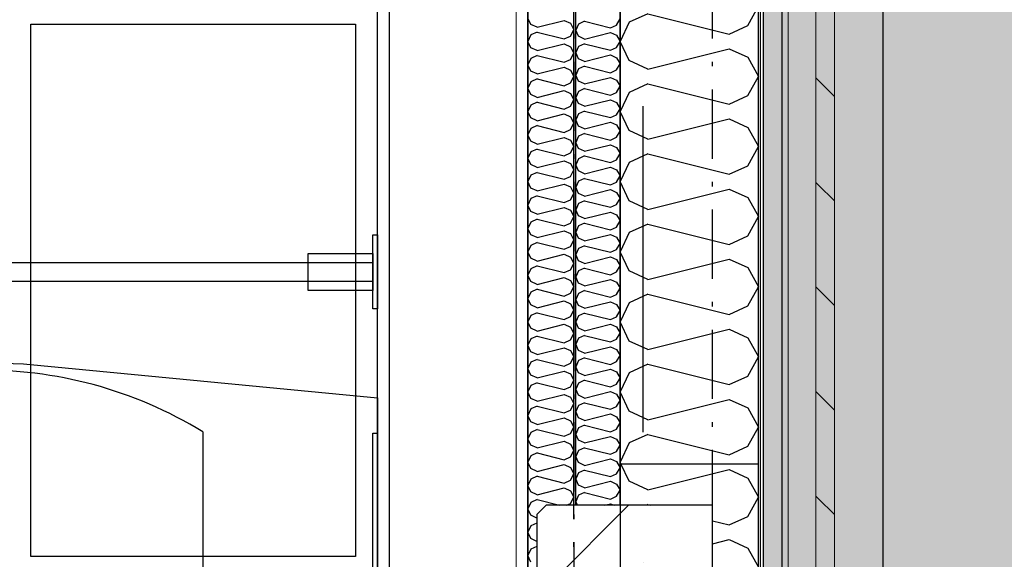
# Model space of a CAD drawing. Header units: millimetres. Extents: x -173281 to 144469, y -85977 to 83288.
# Tile 195 of 256: x -62128 to -61062, y -28180 to -27596. Entities that reach past the tile are written whole.
import ezdxf
from ezdxf.enums import TextEntityAlignment as Align

# ---------------------------------------------------------------- set-up
doc = ezdxf.new("R2010")
doc.units = ezdxf.units.MM
doc.header["$LTSCALE"] = 0.5
doc.header["$MEASUREMENT"] = 0
for name, pattern in [('Akselinje', [1500, 1000, -200, 100, -200]), ('Over snittplan', [260, 150, -50, 10, -50]), ('PLINE', [0]), ('Prikk & stiplet', [1340.555525, 705.555534, -352.777767, 0, -282.222223])]:
    doc.linetypes.add(name, pattern=pattern)
for name, color, linetype in [('222- Søyler', 7, 'Continuous'), ('222- Søyler  (Skravur)', 7, 'Continuous'), ('223- Bjelker', 7, 'Continuous'), ('232- Ikke-bærende yttervegger', 7, 'Continuous'), ('232- Ikke-bærende yttervegger (Skravur)', 7, 'Continuous'), ('232- Ikke-bærende yttervegger (Skravur)(Nye konstruksjoner)', 7, 'Continuous'), ('232- Ikke-bærende yttervegger(Nye konstruksjoner)', 7, 'Continuous'), ('235- Utvendig kledning og overflate (Skravur)(Nye konstruksjoner)', 7, 'Continuous'), ('24-- Innervegger (Skravur)(Nye konstruksjoner)', 7, 'Continuous'), ('24-- Innervegger(Nye konstruksjoner)', 7, 'Continuous'), ('252- Gulv på grunn_ bunnplate', 7, 'Continuous'), ('256- Faste himlinger og overflatebehandling(Nye konstruksjoner)', 7, 'Continuous'), ('257- Systemhimlinger(Nye konstruksjoner)', 7, 'Continuous'), ('315- Utstyr for sanitærinstallasjoner(Nye konstruksjoner)', 7, 'Continuous'), ('82-- Modullinjer', 7, 'Continuous'), ('862- M___Nettoareal(Nye konstruksjoner)', 7, 'Continuous'), ('862- M___Nettoareal(Polylinje)(Nye konstruksjoner)', 7, 'Continuous'), ('862- M___Nettoareal(Tekst)(Nye konstruksjoner)', 7, 'Continuous')]:
    doc.layers.add(name, color=color, linetype=linetype)
doc.layers.add('235- Utvendig kledning og overflate(Nye konstruksjoner)', color=7, linetype='Continuous', lineweight=0)
doc.layers.add('236- Innvendig kledning og overflate(Nye konstruksjoner)', color=7, linetype='Continuous', lineweight=0)
doc.styles.add('GENERATED_STYLE_1', font='arial.ttf')
doc.styles.add('GENERATED_STYLE_2', font='arial.ttf')

# ---------------------------------------------------------------- blocks, each defined once
blk = doc.blocks.new('UUWC_A-132_42', base_point=(-63280.8, -28588.7))
at = {"layer": '862- M___Nettoareal(Polylinje)(Nye konstruksjoner)', "linetype": 'PLINE', "flags": 128}
blk.add_lwpolyline([(-61740.7, -29349.4), (-61740.7, -27029.4), (-64022.4, -27029.4), (-64915.7, -28076.5), (-64915.7, -29349.4)], close=True, dxfattribs=at)
at = {"layer": '862- M___Nettoareal(Tekst)(Nye konstruksjoner)', "style": 'GENERATED_STYLE_1'}
for tag, height, p in [('DUMMY_862', 150, (-63477.2, -28341.4)), ('ROOM_NAME', 150, (-63477.2, -29015.5)), ('DUMMY_861', 100, (-63634.4, -28615.3)), ('ceilingHeightCode', 100, (-63084.4, -29004.1)), ('ROOM_NUMBER', 100, (-63634.4, -29004.1)), ('DUMMY_863', 100, (-63241.5, -28981.2))]:
    blk.add_attdef(tag, text='', height=height, rotation=90, dxfattribs=at).set_placement(p, align=Align.TOP_LEFT)
blk = doc.blocks.new('*X411')
at = {"layer": '232- Ikke-bærende yttervegger (Skravur)', "linetype": 'PLINE'}
for p, q in [((-61468.4, -28095.9), (-61477.4, -28076.9)), ((-61448, -28105.2), (-61360, -28083.2)), ((-61360, -28083.2), (-61339.7, -28092.4)), ((-61448, -28105.2), (-61468.4, -28095.9)), ((-61339.7, -28092.4), (-61328.2, -28113.2)), ((-61339.7, -28133.9), (-61328.2, -28113.2)), ((-61448, -28121.1), (-61449.8, -28121.9)), ((-61448, -28121.1), (-61444.8, -28121.9)), ((-61378.2, -28138.6), (-61360, -28143.1)), ((-61360, -28143.1), (-61339.7, -28133.9)), ((-61378.2, -28163.6), (-61360, -28159.1)), ((-61360, -28159.1), (-61339.7, -28168.3)), ((-61339.7, -28168.3), (-61328.2, -28189)), ((-61339.7, -28209.8), (-61328.2, -28189)), ((-61378.2, -28214.5), (-61360, -28219)), ((-61360, -28219), (-61339.7, -28209.8)), ((-61378.2, -28239.5), (-61360, -28235)), ((-61360, -28235), (-61339.7, -28244.2)), ((-61339.7, -28244.2), (-61328.2, -28264.9)), ((-61339.7, -28285.6), (-61328.2, -28264.9)), ((-61378.2, -28290.4), (-61360, -28294.9)), ((-61360, -28294.9), (-61339.7, -28285.6)), ((-61468.4, -28323.6), (-61473.9, -28311.9)), ((-61448, -28332.8), (-61360, -28310.8)), ((-61360, -28310.8), (-61339.7, -28320.1)), ((-61339.7, -28320.1), (-61328.2, -28340.8)), ((-61448, -28332.8), (-61468.4, -28323.6)), ((-61337.2, -28356.9), (-61328.2, -28340.8)), ((-61448, -28348.8), (-61466, -28356.9)), ((-61448, -28348.8), (-61415.4, -28356.9))]:
    blk.add_line(p, q, dxfattribs=at)
blk = doc.blocks.new('*X828')
at = {"layer": '232- Ikke-bærende yttervegger (Skravur)(Nye konstruksjoner)', "linetype": 'PLINE'}
for p, q in [((-61481.9, -27602.3), (-61478.2, -27595.7)), ((-61523, -27601.2), (-61526.2, -27607.8)), ((-61523, -27614.4), (-61526.2, -27607.8)), ((-61516.5, -27598.2), (-61523, -27601.2)), ((-61516.5, -27598.2), (-61488.4, -27605.3)), ((-61488.4, -27605.3), (-61481.9, -27602.3)), ((-61516.5, -27617.4), (-61523, -27614.4)), ((-61516.5, -27617.4), (-61488.4, -27610.4)), ((-61488.4, -27610.4), (-61481.9, -27613.3)), ((-61481.9, -27613.3), (-61478.2, -27619.9)), ((-61523, -27625.5), (-61526.2, -27632.1)), ((-61516.5, -27622.5), (-61523, -27625.5)), ((-61516.5, -27622.5), (-61488.4, -27629.5)), ((-61488.4, -27629.5), (-61481.9, -27626.6)), ((-61481.9, -27626.6), (-61478.2, -27619.9)), ((-61523, -27638.7), (-61526.2, -27632.1)), ((-61516.5, -27641.7), (-61523, -27638.7)), ((-61516.5, -27641.7), (-61488.4, -27634.6)), ((-61488.4, -27634.6), (-61481.9, -27637.6)), ((-61481.9, -27637.6), (-61478.2, -27644.2)), ((-61523, -27649.7), (-61526.2, -27656.4)), ((-61516.5, -27646.8), (-61523, -27649.7)), ((-61516.5, -27646.8), (-61488.4, -27653.8)), ((-61488.4, -27653.8), (-61481.9, -27650.9)), ((-61481.9, -27650.9), (-61478.2, -27644.2)), ((-61523, -27663), (-61526.2, -27656.4)), ((-61516.5, -27666), (-61488.4, -27658.9)), ((-61488.4, -27658.9), (-61481.9, -27661.9)), ((-61481.9, -27661.9), (-61478.2, -27668.5)), ((-61516.5, -27666), (-61523, -27663)), ((-61516.5, -27671.1), (-61523, -27674)), ((-61516.5, -27671.1), (-61488.4, -27678.1)), ((-61481.9, -27675.1), (-61478.2, -27668.5)), ((-61523, -27674), (-61526.2, -27680.7)), ((-61523, -27687.3), (-61526.2, -27680.7)), ((-61516.5, -27690.2), (-61488.4, -27683.2)), ((-61488.4, -27678.1), (-61481.9, -27675.1)), ((-61488.4, -27683.2), (-61481.9, -27686.2)), ((-61516.5, -27690.2), (-61523, -27687.3)), ((-61481.9, -27686.2), (-61478.2, -27692.8)), ((-61481.9, -27699.4), (-61478.2, -27692.8)), ((-61523, -27698.3), (-61526.2, -27704.9)), ((-61516.5, -27695.3), (-61523, -27698.3)), ((-61516.5, -27695.3), (-61488.4, -27702.4)), ((-61488.4, -27702.4), (-61481.9, -27699.4)), ((-61523, -27711.6), (-61526.2, -27704.9)), ((-61516.5, -27714.5), (-61523, -27711.6)), ((-61516.5, -27714.5), (-61488.4, -27707.5)), ((-61488.4, -27707.5), (-61481.9, -27710.4)), ((-61481.9, -27710.4), (-61478.2, -27717.1)), ((-61523, -27722.6), (-61526.2, -27729.2)), ((-61516.5, -27719.6), (-61523, -27722.6)), ((-61516.5, -27719.6), (-61488.4, -27726.7)), ((-61488.4, -27726.7), (-61481.9, -27723.7)), ((-61481.9, -27723.7), (-61478.2, -27717.1)), ((-61523, -27735.8), (-61526.2, -27729.2)), ((-61516.5, -27738.8), (-61523, -27735.8)), ((-61516.5, -27738.8), (-61488.4, -27731.8)), ((-61488.4, -27731.8), (-61481.9, -27734.7)), ((-61481.9, -27734.7), (-61478.2, -27741.4)), ((-61523, -27746.9), (-61526.2, -27753.5)), ((-61516.5, -27743.9), (-61523, -27746.9)), ((-61516.5, -27743.9), (-61488.4, -27750.9)), ((-61481.9, -27748), (-61478.2, -27741.4)), ((-61523, -27760.1), (-61526.2, -27753.5)), ((-61516.5, -27763.1), (-61488.4, -27756)), ((-61488.4, -27750.9), (-61481.9, -27748)), ((-61488.4, -27756), (-61481.9, -27759)), ((-61516.5, -27763.1), (-61523, -27760.1)), ((-61516.5, -27768.2), (-61523, -27771.1)), ((-61516.5, -27768.2), (-61488.4, -27775.2)), ((-61481.9, -27759), (-61478.2, -27765.6)), ((-61481.9, -27772.3), (-61478.2, -27765.6)), ((-61523, -27771.1), (-61526.2, -27777.8)), ((-61523, -27784.4), (-61526.2, -27777.8)), ((-61488.4, -27775.2), (-61481.9, -27772.3)), ((-61516.5, -27787.4), (-61523, -27784.4)), ((-61516.5, -27787.4), (-61488.4, -27780.3)), ((-61488.4, -27780.3), (-61481.9, -27783.3)), ((-61481.9, -27783.3), (-61478.2, -27789.9)), ((-61481.9, -27796.5), (-61478.2, -27789.9)), ((-61523, -27795.4), (-61526.2, -27802.1)), ((-61516.5, -27792.5), (-61523, -27795.4)), ((-61516.5, -27792.5), (-61488.4, -27799.5)), ((-61488.4, -27799.5), (-61481.9, -27796.5)), ((-61523, -27808.7), (-61526.2, -27802.1)), ((-61516.5, -27811.6), (-61523, -27808.7)), ((-61516.5, -27811.6), (-61488.4, -27804.6)), ((-61488.4, -27804.6), (-61481.9, -27807.6)), ((-61481.9, -27807.6), (-61478.2, -27814.2)), ((-61523, -27819.7), (-61526.2, -27826.3)), ((-61516.5, -27816.7), (-61523, -27819.7)), ((-61516.5, -27816.7), (-61488.4, -27823.8)), ((-61488.4, -27823.8), (-61481.9, -27820.8)), ((-61481.9, -27820.8), (-61478.2, -27814.2)), ((-61523, -27833), (-61526.2, -27826.3)), ((-61516.5, -27835.9), (-61488.4, -27828.9)), ((-61488.4, -27828.9), (-61481.9, -27831.8)), ((-61481.9, -27831.8), (-61478.2, -27838.5)), ((-61516.5, -27835.9), (-61523, -27833)), ((-61516.5, -27841), (-61523, -27844)), ((-61516.5, -27841), (-61488.4, -27848.1)), ((-61481.9, -27845.1), (-61478.2, -27838.5)), ((-61523, -27844), (-61526.2, -27850.6)), ((-61523, -27857.3), (-61526.2, -27850.6)), ((-61516.5, -27860.2), (-61488.4, -27853.2)), ((-61488.4, -27848.1), (-61481.9, -27845.1)), ((-61488.4, -27853.2), (-61481.9, -27856.1)), ((-61516.5, -27860.2), (-61523, -27857.3)), ((-61481.9, -27856.1), (-61478.2, -27862.8)), ((-61481.9, -27869.4), (-61478.2, -27862.8)), ((-61523, -27868.3), (-61526.2, -27874.9)), ((-61523, -27881.5), (-61526.2, -27874.9)), ((-61516.5, -27865.3), (-61523, -27868.3)), ((-61516.5, -27865.3), (-61488.4, -27872.4)), ((-61488.4, -27872.4), (-61481.9, -27869.4)), ((-61516.5, -27884.5), (-61523, -27881.5)), ((-61516.5, -27884.5), (-61488.4, -27877.5)), ((-61488.4, -27877.5), (-61481.9, -27880.4)), ((-61481.9, -27880.4), (-61478.2, -27887)), ((-61523, -27892.6), (-61526.2, -27899.2)), ((-61516.5, -27889.6), (-61523, -27892.6)), ((-61516.5, -27889.6), (-61488.4, -27896.6)), ((-61488.4, -27896.6), (-61481.9, -27893.7)), ((-61481.9, -27893.7), (-61478.2, -27887)), ((-61523, -27905.8), (-61526.2, -27899.2)), ((-61516.5, -27908.8), (-61523, -27905.8)), ((-61516.5, -27908.8), (-61488.4, -27901.7)), ((-61488.4, -27901.7), (-61481.9, -27904.7)), ((-61481.9, -27904.7), (-61478.2, -27911.3)), ((-61523, -27916.8), (-61526.2, -27923.5)), ((-61516.5, -27913.9), (-61523, -27916.8)), ((-61516.5, -27913.9), (-61488.4, -27920.9)), ((-61488.4, -27920.9), (-61481.9, -27918)), ((-61481.9, -27918), (-61478.2, -27911.3)), ((-61523, -27930.1), (-61526.2, -27923.5)), ((-61516.5, -27933.1), (-61488.4, -27926)), ((-61488.4, -27926), (-61481.9, -27929)), ((-61516.5, -27933.1), (-61523, -27930.1)), ((-61516.5, -27938.2), (-61523, -27941.1)), ((-61516.5, -27938.2), (-61488.4, -27945.2)), ((-61481.9, -27929), (-61478.2, -27935.6)), ((-61481.9, -27942.2), (-61478.2, -27935.6)), ((-61523, -27941.1), (-61526.2, -27947.7)), ((-61523, -27954.4), (-61526.2, -27947.7)), ((-61488.4, -27945.2), (-61481.9, -27942.2)), ((-61516.5, -27957.3), (-61523, -27954.4)), ((-61516.5, -27957.3), (-61488.4, -27950.3)), ((-61488.4, -27950.3), (-61481.9, -27953.3)), ((-61481.9, -27953.3), (-61478.2, -27959.9)), ((-61481.9, -27966.5), (-61478.2, -27959.9)), ((-61523, -27965.4), (-61526.2, -27972)), ((-61516.5, -27962.4), (-61523, -27965.4)), ((-61516.5, -27962.4), (-61488.4, -27969.5)), ((-61488.4, -27969.5), (-61481.9, -27966.5)), ((-61523, -27978.7), (-61526.2, -27972)), ((-61516.5, -27981.6), (-61523, -27978.7)), ((-61516.5, -27981.6), (-61488.4, -27974.6)), ((-61488.4, -27974.6), (-61481.9, -27977.5)), ((-61481.9, -27977.5), (-61478.2, -27984.2)), ((-61523, -27989.7), (-61526.2, -27996.3)), ((-61516.5, -27986.7), (-61523, -27989.7)), ((-61516.5, -27986.7), (-61488.4, -27993.8)), ((-61488.4, -27993.8), (-61481.9, -27990.8)), ((-61481.9, -27990.8), (-61478.2, -27984.2)), ((-61523, -28002.9), (-61526.2, -27996.3)), ((-61516.5, -28005.9), (-61523, -28002.9)), ((-61516.5, -28005.9), (-61488.4, -27998.9)), ((-61488.4, -27998.9), (-61481.9, -28001.8)), ((-61481.9, -28001.8), (-61478.2, -28008.4)), ((-61516.5, -28011), (-61523, -28014)), ((-61516.5, -28011), (-61488.4, -28018)), ((-61481.9, -28015.1), (-61478.2, -28008.4)), ((-61523, -28014), (-61526.2, -28020.6)), ((-61523, -28027.2), (-61526.2, -28020.6)), ((-61516.5, -28030.2), (-61488.4, -28023.1)), ((-61488.4, -28018), (-61481.9, -28015.1)), ((-61488.4, -28023.1), (-61481.9, -28026.1)), ((-61516.5, -28030.2), (-61523, -28027.2)), ((-61481.9, -28026.1), (-61478.2, -28032.7)), ((-61481.9, -28039.4), (-61478.2, -28032.7)), ((-61523, -28038.2), (-61526.2, -28044.9)), ((-61523, -28051.5), (-61526.2, -28044.9)), ((-61516.5, -28035.3), (-61523, -28038.2)), ((-61516.5, -28035.3), (-61488.4, -28042.3)), ((-61488.4, -28042.3), (-61481.9, -28039.4)), ((-61516.5, -28054.5), (-61523, -28051.5)), ((-61516.5, -28054.5), (-61488.4, -28047.4)), ((-61488.4, -28047.4), (-61481.9, -28050.4)), ((-61481.9, -28050.4), (-61478.2, -28057)), ((-61523, -28062.5), (-61526.2, -28069.2)), ((-61516.5, -28059.6), (-61523, -28062.5)), ((-61516.5, -28059.6), (-61488.4, -28066.6)), ((-61488.4, -28066.6), (-61481.9, -28063.6)), ((-61481.9, -28063.6), (-61478.2, -28057)), ((-61523, -28075.8), (-61526.2, -28069.2)), ((-61516.5, -28078.7), (-61523, -28075.8)), ((-61516.5, -28078.7), (-61488.4, -28071.7)), ((-61488.4, -28071.7), (-61481.9, -28074.7)), ((-61481.9, -28074.7), (-61478.2, -28081.3)), ((-61523, -28086.8), (-61526.2, -28093.4)), ((-61516.5, -28083.8), (-61523, -28086.8)), ((-61516.5, -28083.8), (-61488.4, -28090.9)), ((-61488.4, -28090.9), (-61481.9, -28087.9)), ((-61481.9, -28087.9), (-61478.2, -28081.3)), ((-61523, -28100.1), (-61526.2, -28093.4)), ((-61516.5, -28103), (-61488.4, -28096)), ((-61488.4, -28096), (-61481.9, -28098.9)), ((-61481.9, -28098.9), (-61478.2, -28105.6)), ((-61516.5, -28103), (-61523, -28100.1)), ((-61516.5, -28108.1), (-61523, -28111.1)), ((-61516.5, -28108.1), (-61488.4, -28115.2)), ((-61481.9, -28112.2), (-61478.2, -28105.6)), ((-61523, -28111.1), (-61526.2, -28117.7)), ((-61524.2, -28121.9), (-61526.2, -28117.7)), ((-61495, -28121.9), (-61488.4, -28120.3)), ((-61488.4, -28115.2), (-61481.9, -28112.2)), ((-61488.4, -28120.3), (-61484.7, -28121.9))]:
    blk.add_line(p, q, dxfattribs=at)
blk = doc.blocks.new('*X830')
at = {"layer": '232- Ikke-bærende yttervegger (Skravur)(Nye konstruksjoner)', "linetype": 'PLINE'}
for p, q in [((-61574.9, -27601.6), (-61578.2, -27594.7)), ((-61568.1, -27604.6), (-61538.8, -27597.3)), ((-61538.8, -27597.3), (-61532, -27600.4)), ((-61568.1, -27604.6), (-61574.9, -27601.6)), ((-61532, -27600.4), (-61528.2, -27607.3)), ((-61532, -27614.2), (-61528.2, -27607.3)), ((-61574.9, -27613), (-61578.2, -27619.9)), ((-61568.1, -27610), (-61574.9, -27613)), ((-61568.1, -27610), (-61538.8, -27617.3)), ((-61538.8, -27617.3), (-61532, -27614.2)), ((-61574.9, -27626.9), (-61578.2, -27619.9)), ((-61568.1, -27629.9), (-61574.9, -27626.9)), ((-61568.1, -27629.9), (-61538.8, -27622.6)), ((-61538.8, -27622.6), (-61532, -27625.7)), ((-61532, -27625.7), (-61528.2, -27632.6)), ((-61574.9, -27638.3), (-61578.2, -27645.2)), ((-61568.1, -27635.3), (-61574.9, -27638.3)), ((-61568.1, -27635.3), (-61538.8, -27642.6)), ((-61538.8, -27642.6), (-61532, -27639.5)), ((-61532, -27639.5), (-61528.2, -27632.6)), ((-61574.9, -27652.1), (-61578.2, -27645.2)), ((-61568.1, -27655.2), (-61538.8, -27647.9)), ((-61538.8, -27647.9), (-61532, -27651)), ((-61532, -27651), (-61528.2, -27657.9)), ((-61568.1, -27655.2), (-61574.9, -27652.1)), ((-61568.1, -27660.5), (-61574.9, -27663.6)), ((-61568.1, -27660.5), (-61538.8, -27667.9)), ((-61532, -27664.8), (-61528.2, -27657.9)), ((-61574.9, -27663.6), (-61578.2, -27670.5)), ((-61574.9, -27677.4), (-61578.2, -27670.5)), ((-61538.8, -27667.9), (-61532, -27664.8)), ((-61568.1, -27680.5), (-61574.9, -27677.4)), ((-61568.1, -27680.5), (-61538.8, -27673.2)), ((-61538.8, -27673.2), (-61532, -27676.3)), ((-61532, -27676.3), (-61528.2, -27683.2)), ((-61532, -27690.1), (-61528.2, -27683.2)), ((-61574.9, -27688.9), (-61578.2, -27695.8)), ((-61568.1, -27685.8), (-61574.9, -27688.9)), ((-61568.1, -27685.8), (-61538.8, -27693.2)), ((-61538.8, -27693.2), (-61532, -27690.1)), ((-61574.9, -27702.7), (-61578.2, -27695.8)), ((-61568.1, -27705.8), (-61574.9, -27702.7)), ((-61568.1, -27705.8), (-61538.8, -27698.5)), ((-61538.8, -27698.5), (-61532, -27701.6)), ((-61532, -27701.6), (-61528.2, -27708.5)), ((-61574.9, -27714.2), (-61578.2, -27721.1)), ((-61568.1, -27711.1), (-61574.9, -27714.2)), ((-61568.1, -27711.1), (-61538.8, -27718.5)), ((-61538.8, -27718.5), (-61532, -27715.4)), ((-61532, -27715.4), (-61528.2, -27708.5)), ((-61574.9, -27728), (-61578.2, -27721.1)), ((-61568.1, -27731.1), (-61538.8, -27723.8)), ((-61538.8, -27723.8), (-61532, -27726.9)), ((-61568.1, -27731.1), (-61574.9, -27728)), ((-61568.1, -27736.4), (-61574.9, -27739.5)), ((-61568.1, -27736.4), (-61538.8, -27743.8)), ((-61532, -27726.9), (-61528.2, -27733.8)), ((-61532, -27740.7), (-61528.2, -27733.8)), ((-61574.9, -27739.5), (-61578.2, -27746.4)), ((-61574.9, -27753.3), (-61578.2, -27746.4)), ((-61538.8, -27743.8), (-61532, -27740.7)), ((-61568.1, -27756.4), (-61574.9, -27753.3)), ((-61568.1, -27756.4), (-61538.8, -27749.1)), ((-61538.8, -27749.1), (-61532, -27752.2)), ((-61532, -27752.2), (-61528.2, -27759.1)), ((-61574.9, -27764.8), (-61578.2, -27771.7)), ((-61568.1, -27761.7), (-61574.9, -27764.8)), ((-61568.1, -27761.7), (-61538.8, -27769)), ((-61538.8, -27769), (-61532, -27766)), ((-61532, -27766), (-61528.2, -27759.1)), ((-61574.9, -27778.6), (-61578.2, -27771.7)), ((-61568.1, -27781.7), (-61574.9, -27778.6)), ((-61568.1, -27781.7), (-61538.8, -27774.4)), ((-61538.8, -27774.4), (-61532, -27777.4)), ((-61532, -27777.4), (-61528.2, -27784.4)), ((-61574.9, -27790.1), (-61578.2, -27797)), ((-61568.1, -27787), (-61574.9, -27790.1)), ((-61568.1, -27787), (-61538.8, -27794.3)), ((-61532, -27791.3), (-61528.2, -27784.4)), ((-61574.9, -27803.9), (-61578.2, -27797)), ((-61568.1, -27807), (-61538.8, -27799.7)), ((-61538.8, -27794.3), (-61532, -27791.3)), ((-61538.8, -27799.7), (-61532, -27802.7)), ((-61568.1, -27807), (-61574.9, -27803.9)), ((-61532, -27802.7), (-61528.2, -27809.6)), ((-61532, -27816.6), (-61528.2, -27809.6)), ((-61574.9, -27815.4), (-61578.2, -27822.3)), ((-61568.1, -27812.3), (-61574.9, -27815.4)), ((-61568.1, -27812.3), (-61538.8, -27819.6)), ((-61538.8, -27819.6), (-61532, -27816.6)), ((-61574.9, -27829.2), (-61578.2, -27822.3)), ((-61568.1, -27832.3), (-61574.9, -27829.2)), ((-61568.1, -27832.3), (-61538.8, -27824.9)), ((-61538.8, -27824.9), (-61532, -27828)), ((-61532, -27828), (-61528.2, -27834.9)), ((-61574.9, -27840.7), (-61578.2, -27847.6)), ((-61568.1, -27837.6), (-61574.9, -27840.7)), ((-61568.1, -27837.6), (-61538.8, -27844.9)), ((-61538.8, -27844.9), (-61532, -27841.8)), ((-61532, -27841.8), (-61528.2, -27834.9)), ((-61574.9, -27854.5), (-61578.2, -27847.6)), ((-61568.1, -27857.6), (-61538.8, -27850.2)), ((-61538.8, -27850.2), (-61532, -27853.3)), ((-61532, -27853.3), (-61528.2, -27860.2)), ((-61568.1, -27857.6), (-61574.9, -27854.5)), ((-61568.1, -27862.9), (-61574.9, -27866)), ((-61568.1, -27862.9), (-61538.8, -27870.2)), ((-61532, -27867.1), (-61528.2, -27860.2)), ((-61574.9, -27866), (-61578.2, -27872.9)), ((-61574.9, -27879.8), (-61578.2, -27872.9)), ((-61538.8, -27870.2), (-61532, -27867.1)), ((-61568.1, -27882.9), (-61574.9, -27879.8)), ((-61568.1, -27882.9), (-61538.8, -27875.5)), ((-61538.8, -27875.5), (-61532, -27878.6)), ((-61532, -27878.6), (-61528.2, -27885.5)), ((-61532, -27892.4), (-61528.2, -27885.5)), ((-61574.9, -27891.3), (-61578.2, -27898.2)), ((-61568.1, -27888.2), (-61574.9, -27891.3)), ((-61568.1, -27888.2), (-61538.8, -27895.5)), ((-61538.8, -27895.5), (-61532, -27892.4)), ((-61574.9, -27905.1), (-61578.2, -27898.2)), ((-61568.1, -27908.2), (-61574.9, -27905.1)), ((-61568.1, -27908.2), (-61538.8, -27900.8)), ((-61538.8, -27900.8), (-61532, -27903.9)), ((-61532, -27903.9), (-61528.2, -27910.8)), ((-61574.9, -27916.6), (-61578.2, -27923.5)), ((-61568.1, -27913.5), (-61574.9, -27916.6)), ((-61568.1, -27913.5), (-61538.8, -27920.8)), ((-61538.8, -27920.8), (-61532, -27917.7)), ((-61532, -27917.7), (-61528.2, -27910.8)), ((-61574.9, -27930.4), (-61578.2, -27923.5)), ((-61568.1, -27933.5), (-61538.8, -27926.1)), ((-61538.8, -27926.1), (-61532, -27929.2)), ((-61568.1, -27933.5), (-61574.9, -27930.4)), ((-61568.1, -27938.8), (-61574.9, -27941.8)), ((-61568.1, -27938.8), (-61538.8, -27946.1)), ((-61532, -27929.2), (-61528.2, -27936.1)), ((-61532, -27943), (-61528.2, -27936.1)), ((-61574.9, -27941.8), (-61578.2, -27948.8)), ((-61574.9, -27955.7), (-61578.2, -27948.8)), ((-61538.8, -27946.1), (-61532, -27943)), ((-61568.1, -27958.7), (-61574.9, -27955.7)), ((-61568.1, -27958.7), (-61538.8, -27951.4)), ((-61538.8, -27951.4), (-61532, -27954.5)), ((-61532, -27954.5), (-61528.2, -27961.4)), ((-61574.9, -27967.1), (-61578.2, -27974)), ((-61568.1, -27964.1), (-61574.9, -27967.1)), ((-61568.1, -27964.1), (-61538.8, -27971.4)), ((-61538.8, -27971.4), (-61532, -27968.3)), ((-61532, -27968.3), (-61528.2, -27961.4)), ((-61574.9, -27981), (-61578.2, -27974)), ((-61568.1, -27984), (-61574.9, -27981)), ((-61568.1, -27984), (-61538.8, -27976.7)), ((-61538.8, -27976.7), (-61532, -27979.8)), ((-61532, -27979.8), (-61528.2, -27986.7)), ((-61574.9, -27992.4), (-61578.2, -27999.3)), ((-61568.1, -27989.4), (-61574.9, -27992.4)), ((-61568.1, -27989.4), (-61538.8, -27996.7)), ((-61532, -27993.6), (-61528.2, -27986.7)), ((-61574.9, -28006.2), (-61578.2, -27999.3)), ((-61568.1, -28009.3), (-61538.8, -28002)), ((-61538.8, -27996.7), (-61532, -27993.6)), ((-61538.8, -28002), (-61532, -28005.1)), ((-61568.1, -28009.3), (-61574.9, -28006.2)), ((-61532, -28005.1), (-61528.2, -28012)), ((-61532, -28018.9), (-61528.2, -28012)), ((-61574.9, -28017.7), (-61578.2, -28024.6)), ((-61568.1, -28014.6), (-61574.9, -28017.7)), ((-61568.1, -28014.6), (-61538.8, -28022)), ((-61538.8, -28022), (-61532, -28018.9)), ((-61574.9, -28031.5), (-61578.2, -28024.6)), ((-61568.1, -28034.6), (-61574.9, -28031.5)), ((-61568.1, -28034.6), (-61538.8, -28027.3)), ((-61538.8, -28027.3), (-61532, -28030.4)), ((-61532, -28030.4), (-61528.2, -28037.3)), ((-61574.9, -28043), (-61578.2, -28049.9)), ((-61568.1, -28039.9), (-61574.9, -28043)), ((-61568.1, -28039.9), (-61538.8, -28047.3)), ((-61538.8, -28047.3), (-61532, -28044.2)), ((-61532, -28044.2), (-61528.2, -28037.3)), ((-61574.9, -28056.8), (-61578.2, -28049.9)), ((-61568.1, -28059.9), (-61538.8, -28052.6)), ((-61538.8, -28052.6), (-61532, -28055.7)), ((-61532, -28055.7), (-61528.2, -28062.6)), ((-61568.1, -28059.9), (-61574.9, -28056.8)), ((-61568.1, -28065.2), (-61574.9, -28068.3)), ((-61568.1, -28065.2), (-61538.8, -28072.6)), ((-61532, -28069.5), (-61528.2, -28062.6)), ((-61574.9, -28068.3), (-61578.2, -28075.2)), ((-61574.9, -28082.1), (-61578.2, -28075.2)), ((-61568.1, -28085.2), (-61538.8, -28077.9)), ((-61538.8, -28072.6), (-61532, -28069.5)), ((-61538.8, -28077.9), (-61532, -28081)), ((-61568.1, -28085.2), (-61574.9, -28082.1)), ((-61532, -28081), (-61528.2, -28087.9)), ((-61532, -28094.8), (-61528.2, -28087.9)), ((-61574.9, -28093.6), (-61578.2, -28100.5)), ((-61568.1, -28090.5), (-61574.9, -28093.6)), ((-61568.1, -28090.5), (-61538.8, -28097.9)), ((-61538.8, -28097.9), (-61532, -28094.8)), ((-61574.9, -28107.4), (-61578.2, -28100.5)), ((-61568.1, -28110.5), (-61574.9, -28107.4)), ((-61568.1, -28110.5), (-61538.8, -28103.2)), ((-61538.8, -28103.2), (-61532, -28106.3)), ((-61532, -28106.3), (-61528.2, -28113.2)), ((-61574.9, -28118.9), (-61578.2, -28125.8)), ((-61568.1, -28115.8), (-61574.9, -28118.9)), ((-61568.1, -28115.8), (-61543.7, -28121.9)), ((-61536.1, -28121.9), (-61532, -28120.1)), ((-61532, -28120.1), (-61528.2, -28113.2)), ((-61574.9, -28132.7), (-61578.2, -28125.8)), ((-61568.2, -28135.8), (-61574.9, -28132.7)), ((-61568.2, -28141.1), (-61574.9, -28144.2)), ((-61574.9, -28144.2), (-61578.2, -28151.1)), ((-61574.9, -28158), (-61578.2, -28151.1)), ((-61568.2, -28161.1), (-61574.9, -28158)), ((-61574.9, -28169.5), (-61578.2, -28176.4)), ((-61568.2, -28166.4), (-61574.9, -28169.5)), ((-61574.9, -28183.3), (-61578.2, -28176.4))]:
    blk.add_line(p, q, dxfattribs=at)
blk = doc.blocks.new('WC handikap[113]', base_point=(-61740.7, -28166.9))
at = {"layer": '315- Utstyr for sanitærinstallasjoner(Nye konstruksjoner)', "linetype": 'PLINE'}
for p, q in [((-61929.9, -28042.4), (-61929.9, -28166.9)), ((-61929.9, -28166.9), (-61929.9, -28291.4)), ((-62545.7, -28454.4), (-62545.7, -28404.4)), ((-62545.7, -28404.4), (-62445.7, -28404.4)), ((-62445.7, -28404.4), (-62445.7, -28454.4)), ((-62545.7, -28524.4), (-62545.7, -28474.4)), ((-62445.7, -28474.4), (-62445.7, -28524.4)), ((-62445.7, -28524.4), (-62545.7, -28524.4))]:
    blk.add_line(p, q, dxfattribs=at)
at = {"layer": '315- Utstyr for sanitærinstallasjoner(Nye konstruksjoner)', "linetype": 'PLINE', "flags": 128}
for points in [[(-61745.7, -27909.4), (-61745.7, -27829.4), (-61740.7, -27829.4), (-61740.7, -27909.4)], [(-61745.7, -27889.4), (-61815.7, -27889.4), (-61815.7, -27849.4), (-61745.7, -27849.4)], [(-62236.6, -28360.6), (-62291, -28346.4), (-62342.3, -28324.6), (-62383, -28295.4), (-62414.2, -28257.6), (-62433.9, -28213.8), (-62440.7, -28166.9), (-62433.9, -28120), (-62414.2, -28076.2), (-62383, -28038.5), (-62342.3, -28009.2), (-62291, -27987.5), (-62236.6, -27973.3), (-62180.4, -27967), (-62123.9, -27968.8), (-61740.7, -28005.8), (-61740.7, -28328), (-62123.9, -28365), (-62180.4, -28366.8)], [(-61740.7, -28043.9), (-61740.7, -28289.9), (-61745.7, -28289.9), (-61745.7, -28043.9)], [(-61745.7, -28504.4), (-61745.7, -28424.4), (-61740.7, -28424.4), (-61740.7, -28504.4)], [(-61745.7, -28484.4), (-61815.7, -28484.4), (-61815.7, -28444.4), (-61745.7, -28444.4)]]:
    blk.add_lwpolyline(points, close=True, dxfattribs=at)
for points in [[(-61745.7, -27879.4), (-61745.7, -27859.4), (-62630.7, -27859.4, 1), (-62630.7, -27879.4)], [(-61745.7, -28474.4), (-61745.7, -28454.4), (-62630.7, -28454.4, 1), (-62630.7, -28474.4)]]:
    blk.add_lwpolyline(points, format="xyb", close=True, dxfattribs=at)
at = {"layer": '315- Utstyr for sanitærinstallasjoner(Nye konstruksjoner)', "linetype": 'PLINE'}
for centre, major_axis, start_param, end_param in [((-62191.6, -28269.2), (0, 293.6), 6.227458, 7.128046), ((-62165, -28461.9), (0, 486), 5.753783, 6.306803), ((-62279.6, -28167.9), (0, 158.3), 0.938292, 1.564935), ((-62279.6, -28166), (0, 158.3), 1.576657, 2.203301), ((-62191.6, -28064.7), (0, 293.6), 2.296735, 3.197324), ((-62165, -27872), (0, 486), 3.117977, 3.670997)]:
    blk.add_ellipse(centre, major_axis=major_axis, ratio=0.957628, start_param=start_param, end_param=end_param, dxfattribs=at)
blk = doc.blocks.new('*X1118')
at = {"layer": '232- Ikke-bærende yttervegger (Skravur)(Nye konstruksjoner)', "linetype": 'PLINE'}
for p, q in [((-61448, -27058.8), (-61468.4, -27068.1)), ((-61448, -27058.8), (-61360, -27080.8)), ((-61339.7, -27071.6), (-61331.5, -27056.9)), ((-61468.4, -27068.1), (-61478.2, -27088.8)), ((-61360, -27080.8), (-61339.7, -27071.6)), ((-61468.4, -27109.5), (-61478.2, -27088.8)), ((-61448, -27118.8), (-61360, -27096.8)), ((-61360, -27096.8), (-61339.7, -27106)), ((-61339.7, -27106), (-61328.2, -27126.7)), ((-61448, -27118.8), (-61468.4, -27109.5)), ((-61339.7, -27147.5), (-61328.2, -27126.7)), ((-61448, -27134.7), (-61468.4, -27144)), ((-61448, -27134.7), (-61360, -27156.7)), ((-61468.4, -27144), (-61478.2, -27164.7)), ((-61360, -27156.7), (-61339.7, -27147.5)), ((-61468.4, -27185.4), (-61478.2, -27164.7)), ((-61448, -27194.6), (-61360, -27172.6)), ((-61360, -27172.6), (-61339.7, -27181.9)), ((-61339.7, -27181.9), (-61328.2, -27202.6)), ((-61448, -27194.6), (-61468.4, -27185.4)), ((-61339.7, -27223.3), (-61328.2, -27202.6)), ((-61448, -27210.6), (-61468.4, -27219.8)), ((-61448, -27210.6), (-61360, -27232.6)), ((-61468.4, -27219.8), (-61478.2, -27240.6)), ((-61360, -27232.6), (-61339.7, -27223.3)), ((-61468.4, -27261.3), (-61478.2, -27240.6)), ((-61448, -27270.5), (-61360, -27248.5)), ((-61360, -27248.5), (-61339.7, -27257.8)), ((-61448, -27270.5), (-61468.4, -27261.3)), ((-61339.7, -27257.8), (-61328.2, -27278.5)), ((-61448, -27286.5), (-61468.4, -27295.7)), ((-61448, -27286.5), (-61360, -27308.5)), ((-61339.7, -27299.2), (-61328.2, -27278.5)), ((-61468.4, -27295.7), (-61478.2, -27316.4)), ((-61360, -27308.5), (-61339.7, -27299.2)), ((-61468.4, -27337.2), (-61478.2, -27316.4)), ((-61448, -27346.4), (-61360, -27324.4)), ((-61360, -27324.4), (-61339.7, -27333.6)), ((-61448, -27346.4), (-61468.4, -27337.2)), ((-61339.7, -27333.6), (-61328.2, -27354.4)), ((-61448, -27362.3), (-61468.4, -27371.6)), ((-61448, -27362.3), (-61360, -27384.3)), ((-61339.7, -27375.1), (-61328.2, -27354.4)), ((-61468.4, -27371.6), (-61478.2, -27392.3)), ((-61360, -27384.3), (-61339.7, -27375.1)), ((-61468.4, -27413), (-61478.2, -27392.3)), ((-61448, -27422.3), (-61360, -27400.3)), ((-61360, -27400.3), (-61339.7, -27409.5)), ((-61448, -27422.3), (-61468.4, -27413)), ((-61339.7, -27409.5), (-61328.2, -27430.2)), ((-61448, -27438.2), (-61468.4, -27447.5)), ((-61448, -27438.2), (-61360, -27460.2)), ((-61339.7, -27451), (-61328.2, -27430.2)), ((-61468.4, -27447.5), (-61478.2, -27468.2)), ((-61360, -27460.2), (-61339.7, -27451)), ((-61468.4, -27488.9), (-61478.2, -27468.2)), ((-61448, -27498.2), (-61360, -27476.2)), ((-61360, -27476.2), (-61339.7, -27485.4)), ((-61448, -27498.2), (-61468.4, -27488.9)), ((-61339.7, -27485.4), (-61328.2, -27506.1)), ((-61339.7, -27526.9), (-61328.2, -27506.1)), ((-61468.4, -27523.3), (-61478.2, -27544.1)), ((-61448, -27514.1), (-61468.4, -27523.3)), ((-61448, -27514.1), (-61360, -27536.1)), ((-61360, -27536.1), (-61339.7, -27526.9)), ((-61468.4, -27564.8), (-61478.2, -27544.1)), ((-61448, -27574), (-61360, -27552)), ((-61360, -27552), (-61339.7, -27561.3)), ((-61448, -27574), (-61468.4, -27564.8)), ((-61339.7, -27561.3), (-61328.2, -27582)), ((-61339.7, -27602.7), (-61328.2, -27582)), ((-61448, -27590), (-61468.4, -27599.2)), ((-61448, -27590), (-61360, -27612)), ((-61468.4, -27599.2), (-61478.2, -27619.9)), ((-61360, -27612), (-61339.7, -27602.7)), ((-61468.4, -27640.7), (-61478.2, -27619.9)), ((-61448, -27649.9), (-61360, -27627.9)), ((-61360, -27627.9), (-61339.7, -27637.2)), ((-61448, -27649.9), (-61468.4, -27640.7)), ((-61339.7, -27637.2), (-61328.2, -27657.9)), ((-61339.7, -27678.6), (-61328.2, -27657.9)), ((-61448, -27665.9), (-61468.4, -27675.1)), ((-61448, -27665.9), (-61360, -27687.9)), ((-61468.4, -27675.1), (-61478.2, -27695.8)), ((-61360, -27687.9), (-61339.7, -27678.6)), ((-61468.4, -27716.5), (-61478.2, -27695.8)), ((-61448, -27725.8), (-61360, -27703.8)), ((-61360, -27703.8), (-61339.7, -27713)), ((-61339.7, -27713), (-61328.2, -27733.8)), ((-61448, -27725.8), (-61468.4, -27716.5)), ((-61339.7, -27754.5), (-61328.2, -27733.8)), ((-61448, -27741.7), (-61468.4, -27751)), ((-61448, -27741.7), (-61360, -27763.7)), ((-61468.4, -27751), (-61478.2, -27771.7)), ((-61360, -27763.7), (-61339.7, -27754.5)), ((-61468.4, -27792.4), (-61478.2, -27771.7)), ((-61448, -27801.7), (-61360, -27779.7)), ((-61360, -27779.7), (-61339.7, -27788.9)), ((-61339.7, -27788.9), (-61328.2, -27809.6)), ((-61448, -27801.7), (-61468.4, -27792.4)), ((-61339.7, -27830.4), (-61328.2, -27809.6)), ((-61448, -27817.6), (-61468.4, -27826.9)), ((-61448, -27817.6), (-61360, -27839.6)), ((-61468.4, -27826.9), (-61478.2, -27847.6)), ((-61360, -27839.6), (-61339.7, -27830.4)), ((-61468.4, -27868.3), (-61478.2, -27847.6)), ((-61448, -27877.6), (-61360, -27855.6)), ((-61360, -27855.6), (-61339.7, -27864.8)), ((-61448, -27877.6), (-61468.4, -27868.3)), ((-61339.7, -27864.8), (-61328.2, -27885.5)), ((-61339.7, -27906.2), (-61328.2, -27885.5)), ((-61448, -27893.5), (-61468.4, -27902.7)), ((-61448, -27893.5), (-61360, -27915.5)), ((-61468.4, -27902.7), (-61478.2, -27923.5)), ((-61360, -27915.5), (-61339.7, -27906.2)), ((-61468.4, -27944.2), (-61478.2, -27923.5)), ((-61448, -27953.4), (-61360, -27931.4)), ((-61360, -27931.4), (-61339.7, -27940.7)), ((-61448, -27953.4), (-61468.4, -27944.2)), ((-61339.7, -27940.7), (-61328.2, -27961.4)), ((-61448, -27969.4), (-61468.4, -27978.6)), ((-61448, -27969.4), (-61360, -27991.4)), ((-61339.7, -27982.1), (-61328.2, -27961.4)), ((-61468.4, -27978.6), (-61478.2, -27999.3)), ((-61360, -27991.4), (-61339.7, -27982.1)), ((-61468.4, -28020.1), (-61478.2, -27999.3)), ((-61448, -28029.3), (-61360, -28007.3)), ((-61360, -28007.3), (-61339.7, -28016.6)), ((-61448, -28029.3), (-61468.4, -28020.1)), ((-61339.7, -28016.6), (-61328.2, -28037.3)), ((-61448, -28045.3), (-61468.4, -28054.5)), ((-61448, -28045.3), (-61360, -28067.3)), ((-61339.7, -28058), (-61328.2, -28037.3)), ((-61468.4, -28054.5), (-61478.2, -28075.2)), ((-61360, -28067.3), (-61339.7, -28058)), ((-61477.4, -28076.9), (-61478.2, -28075.2))]:
    blk.add_line(p, q, dxfattribs=at)
blk = doc.blocks.new('Standard grid marker[180]', base_point=(-61478.2, 26434.4))
at = {"layer": '82-- Modullinjer', "linetype": 'Akselinje'}
blk.add_line((-61478.2, 26234.4), (-61478.2, -50174.4), dxfattribs=at)
at = {"layer": '82-- Modullinjer', "style": 'GENERATED_STYLE_2'}
for tag, p in [('AC_MarkerText_1_0', (-61605.7, 26644.4)), ('AC_MarkerText_1_1', (-61605.7, -50664.4))]:
    blk.add_attdef(tag, text='', height=175, rotation=90, dxfattribs=at).set_placement(p, align=Align.TOP_CENTER)

msp = doc.modelspace()

# ---------------------------------------------------------------- hatches: boundary and pattern name
at = {"layer": '222- Søyler  (Skravur)', "linetype": 'Continuous'}
h = msp.add_hatch(dxfattribs=at)
h.set_pattern_fill('Skrålinjer_3', color=256, style=0, pattern_type=2)
h.set_pattern_definition([(45, (0, 0), (-127.2792, 127.2792), [])])
h.paths.add_polyline_path([(-61558.2, -28311.9), (-61378.2, -28311.9), (-61378.2, -28121.9), (-61558.2, -28121.9), (-61568.2, -28131.9), (-61568.2, -28301.9)])
at = {"layer": '232- Ikke-bærende yttervegger (Skravur)(Nye konstruksjoner)', "linetype": 'Continuous'}
msp.add_hatch(color=256, dxfattribs=at).paths.add_polyline_path([(-61528.2, -28121.9), (-61526.2, -28121.9), (-61526.2, -25911.9), (-61528.2, -25911.9)])
h = msp.add_hatch(dxfattribs=at)
h.set_pattern_fill('Gips', color=256, style=0, pattern_type=2)
h.set_pattern_definition([(90, (0, 0), (-86.60254, 0), [0, -50]), (90, (-43.3, 25), (-86.60254, 0), [0, -50])])
h.paths.add_polyline_path([(-61590.7, -27029.4), (-61590.7, -29461.9), (-61578.2, -29461.9), (-61578.2, -27029.4)])
at = {"layer": '235- Utvendig kledning og overflate (Skravur)(Nye konstruksjoner)', "linetype": 'Continuous'}
h = msp.add_hatch(dxfattribs=at)
h.set_pattern_fill('Prikker_tett', color=256, style=0, pattern_type=2)
h.set_pattern_definition([(0, (0, 0), (0, 43.30127), [0, -25]), (0, (12.5, 21.65), (0, 43.30127), [0, -25])])
h.paths.add_polyline_path([(-61328.2, -25911.9), (-61328.2, -30156.9), (-61326.2, -30156.9), (-61326.2, -25911.9)])
h = msp.add_hatch(dxfattribs=at)
h.set_pattern_fill('Skrålinjer_2', color=256, style=0, pattern_type=2)
h.set_pattern_definition([(135, (0, 0), (56.56854, 56.56854), [80, 0])])
h.paths.add_polyline_path([(-61266.2, -30156.9), (-61246.2, -30156.9), (-61246.2, -25911.9), (-61266.2, -25911.9)])
at = {"layer": '24-- Innervegger (Skravur)(Nye konstruksjoner)', "linetype": 'Continuous'}
h = msp.add_hatch(dxfattribs=at)
h.set_pattern_fill('Gips', color=256, style=0, pattern_type=2)
h.set_pattern_definition([(270, (0, 0), (86.60254, 0), [0, -50]), (270, (43.3, -25), (86.60254, 0), [0, -50])])
h.paths.add_polyline_path([(-61728.2, -29349.4), (-61728.2, -27029.4), (-61740.7, -27029.4), (-61740.7, -29349.4)])
at = {"layer": '256- Faste himlinger og overflatebehandling(Nye konstruksjoner)', "linetype": 'Continuous'}
msp.add_hatch(color=256, dxfattribs=at).paths.add_polyline_path([(-77573.2, -45166.9), (-76163.2, -45166.9), (-76163.2, -46156.9), (-69793.2, -46156.9), (-66143.2, -46186.9), (-60353.2, -46186.9), (-60353.2, -43186.9), (-59123.2, -43186.9), (-59123.2, -36146.9), (-60353.2, -36146.9), (-60353.2, -12056.9), (-61323.2, -12056.9), (-61323.2, -14921.9), (-61193.2, -14921.9), (-61193.2, -15296.9), (-61378.2, -15296.9), (-61378.2, -25536.9), (-61193.2, -25536.9), (-61193.2, -25911.9), (-61323.2, -25911.9), (-61323.2, -37221.9), (-60173.2, -37221.9), (-60173.2, -42061.9), (-61323.2, -42061.9), (-61323.2, -43961.9), (-70863.2, -43961.9), (-70863.2, -45161.9), (-75178.2, -45161.9), (-75178.2, -43961.9), (-76398.2, -43961.9), (-76398.2, -44096.9), (-76683.2, -44096.9), (-76683.2, -39207.9), (-77573.2, -39207.9)])

# ---------------------------------------------------------------- linework, layer by layer
at = {"layer": '222- Søyler', "linetype": 'PLINE', "flags": 128}
msp.add_lwpolyline([(-61558.2, -28311.9), (-61378.2, -28311.9), (-61378.2, -28121.9), (-61558.2, -28121.9), (-61568.2, -28131.9), (-61568.2, -28301.9)], close=True, dxfattribs=at)
at = {"layer": '223- Bjelker', "linetype": 'Over snittplan'}
for p, q in [((-61528.2, -35416.9), (-61528.2, -25816.9)), ((-61378.2, -35416.9), (-61378.2, -25816.9))]:
    msp.add_line(p, q, dxfattribs=at)
at = {"layer": '223- Bjelker', "linetype": 'Prikk & stiplet'}
msp.add_line((-61453.2, -35416.9), (-61453.2, -25816.9), dxfattribs=at)
at = {"layer": '232- Ikke-bærende yttervegger', "linetype": 'PLINE', "flags": 128}
for points in [[(-61303.2, -25911.9), (-61303.2, -37091.9)], [(-61303.2, -25911.9), (-61303.2, -29446.9)], [(-61193.2, -37091.9), (-61193.2, -25911.9)], [(-61193.2, -29446.9), (-61193.2, -25911.9)], [(-61478.2, -27056.9), (-61478.2, -28076.9)], [(-61328.2, -28076.9), (-61328.2, -27056.9)], [(-61478.2, -28076.9), (-61328.2, -28076.9)], [(-61478.2, -28076.9), (-61478.2, -28121.9)], [(-61328.2, -28356.9), (-61328.2, -28076.9)]]:
    msp.add_lwpolyline(points, dxfattribs=at)
at = {"layer": '232- Ikke-bærende yttervegger(Nye konstruksjoner)', "linetype": 'PLINE'}
for p, q in [((-61528.2, -28121.9), (-61528.2, -25911.9)), ((-61526.2, -28121.9), (-61526.2, -25911.9)), ((-61578.2, -27016.9), (-61578.2, -29461.9))]:
    msp.add_line(p, q, dxfattribs=at)
at = {"layer": '232- Ikke-bærende yttervegger(Nye konstruksjoner)', "linetype": 'PLINE', "flags": 128}
for points in [[(-61478.2, -28121.9), (-61478.2, -25911.9)], [(-61478.2, -27056.9), (-61478.2, -28076.9)], [(-61328.2, -28076.9), (-61328.2, -27056.9)]]:
    msp.add_lwpolyline(points, dxfattribs=at)
at = {"layer": '235- Utvendig kledning og overflate(Nye konstruksjoner)', "linetype": 'PLINE'}
for p, q in [((-61326.2, -25911.9), (-61326.2, -30156.9)), ((-61296.2, -30156.9), (-61296.2, -25911.9)), ((-61266.2, -30156.9), (-61266.2, -25911.9))]:
    msp.add_line(p, q, dxfattribs=at)
at = {"layer": '235- Utvendig kledning og overflate(Nye konstruksjoner)', "linetype": 'PLINE', "flags": 128}
for points in [[(-61328.2, -25911.9), (-61328.2, -30156.9)], [(-61246.2, -30156.9), (-61246.2, -25911.9)]]:
    msp.add_lwpolyline(points, dxfattribs=at)
at = {"layer": '236- Innvendig kledning og overflate(Nye konstruksjoner)', "linetype": 'PLINE', "flags": 128}
for points in [[(-61740.7, -27029.4), (-61740.7, -29349.4)], [(-61590.7, -27029.4), (-61590.7, -29461.9)]]:
    msp.add_lwpolyline(points, dxfattribs=at)
at = {"layer": '24-- Innervegger(Nye konstruksjoner)', "linetype": 'PLINE'}
msp.add_line((-61728.2, -27029.4), (-61728.2, -29358.1), dxfattribs=at)
at = {"layer": '24-- Innervegger(Nye konstruksjoner)', "linetype": 'PLINE', "flags": 128}
msp.add_lwpolyline([(-61578.2, -29461.9), (-61578.2, -27029.4)], dxfattribs=at)
at = {"layer": '252- Gulv på grunn_ bunnplate', "linetype": 'PLINE', "flags": 128}
msp.add_lwpolyline([(-77653.7, -28236.4), (-76468.2, -28236.4), (-76468.2, -25956.9), (-68648.2, -25956.9), (-68648.2, -14971.9), (-68648.2, -14846.9), (-70768.2, -14846.9), (-70768.2, -11941.9), (-75053.7, -11941.9), (-75053.7, 2273.1), (-74818.2, 2273.1), (-74818.2, 4673.1), (-63042.7, 4673.1), (-63042.7, 2373.1), (-61492.7, 2373.1), (-61492.7, -15001.9), (-65023.2, -15001.9), (-65023.2, -14971.9), (-65037.7, -14971.9), (-65037.7, -25831.9), (-61478.2, -25831.9), (-61478.2, -37386.4), (-60337.7, -37386.4), (-60337.7, -41897.4), (-61487.7, -41897.4), (-61487.7, -43697.4), (-63278.2, -43697.4), (-63278.2, -41936.9), (-63428.2, -41936.9), (-63428.2, -43701.9), (-65168.2, -43701.9), (-65168.2, -43797.4), (-71027.7, -43797.4), (-71027.7, -44997.4), (-75013.7, -44997.4), (-75013.7, -43797.4), (-76238.2, -43797.4), (-76238.2, -38801.9), (-77653.7, -38801.9)], close=True, dxfattribs=at)
at = {"layer": '256- Faste himlinger og overflatebehandling(Nye konstruksjoner)', "linetype": 'Over snittplan', "flags": 128}
msp.add_lwpolyline([(-77573.2, -45166.9), (-76163.2, -45166.9), (-76163.2, -46156.9), (-69793.2, -46156.9), (-66143.2, -46186.9), (-60353.2, -46186.9), (-60353.2, -43186.9), (-59123.2, -43186.9), (-59123.2, -36146.9), (-60353.2, -36146.9), (-60353.2, -12056.9), (-61323.2, -12056.9), (-61323.2, -14921.9), (-61193.2, -14921.9), (-61193.2, -15296.9), (-61378.2, -15296.9), (-61378.2, -25536.9), (-61193.2, -25536.9), (-61193.2, -25911.9), (-61323.2, -25911.9), (-61323.2, -37221.9), (-60173.2, -37221.9), (-60173.2, -42061.9), (-61323.2, -42061.9), (-61323.2, -43961.9), (-70863.2, -43961.9), (-70863.2, -45161.9), (-75178.2, -45161.9), (-75178.2, -43961.9), (-76398.2, -43961.9), (-76398.2, -44096.9), (-76683.2, -44096.9), (-76683.2, -39207.9), (-77573.2, -39207.9)], close=True, dxfattribs=at)
at = {"layer": '256- Faste himlinger og overflatebehandling(Nye konstruksjoner)', "linetype": 'PLINE', "flags": 128}
msp.add_lwpolyline([(-77573.2, -45166.9), (-76163.2, -45166.9), (-76163.2, -46156.9), (-69793.2, -46156.9), (-66143.2, -46186.9), (-60353.2, -46186.9), (-60353.2, -43186.9), (-59123.2, -43186.9), (-59123.2, -36146.9), (-60353.2, -36146.9), (-60353.2, -12056.9), (-61323.2, -12056.9), (-61323.2, -14921.9), (-61193.2, -14921.9), (-61193.2, -15296.9), (-61378.2, -15296.9), (-61378.2, -25536.9), (-61193.2, -25536.9), (-61193.2, -25911.9), (-61323.2, -25911.9), (-61323.2, -37221.9), (-60173.2, -37221.9), (-60173.2, -42061.9), (-61323.2, -42061.9), (-61323.2, -43961.9), (-70863.2, -43961.9), (-70863.2, -45161.9), (-75178.2, -45161.9), (-75178.2, -43961.9), (-76398.2, -43961.9), (-76398.2, -44096.9), (-76683.2, -44096.9), (-76683.2, -39207.9), (-77573.2, -39207.9)], close=True, dxfattribs=at)
at = {"layer": '256- Faste himlinger og overflatebehandling(Nye konstruksjoner)', "linetype": 'Over snittplan', "flags": 128}
msp.add_lwpolyline([(-61528.2, -25821.9), (-61528.2, -29461.9)], dxfattribs=at)
at = {"layer": '257- Systemhimlinger(Nye konstruksjoner)', "linetype": 'PLINE', "flags": 128}
for points in [[(-62116.2, -27601.4), (-61764.7, -27601.4)], [(-62116.2, -28177.4), (-62116.2, -27601.4)], [(-61764.7, -27601.4), (-61764.7, -28177.4)], [(-61764.7, -28177.4), (-62116.2, -28177.4)]]:
    msp.add_lwpolyline(points, dxfattribs=at)

# ---------------------------------------------------------------- block references
at = {"layer": '232- Ikke-bærende yttervegger'}
msp.add_blockref('*X411', (0, 0), dxfattribs=at)
at = {"layer": '232- Ikke-bærende yttervegger(Nye konstruksjoner)'}
for name in ['*X830', '*X828', '*X1118']:
    msp.add_blockref(name, (0, 0), dxfattribs=at)
at = {"layer": '315- Utstyr for sanitærinstallasjoner(Nye konstruksjoner)', "linetype": 'PLINE'}
msp.add_blockref('WC handikap[113]', (-61740.7, -28166.9), dxfattribs=at)
at = {"layer": '82-- Modullinjer', "linetype": 'PLINE'}
msp.add_blockref('Standard grid marker[180]', (-61478.2, 26434.4), dxfattribs=at)
at = {"layer": '862- M___Nettoareal(Nye konstruksjoner)', "linetype": 'Continuous'}
msp.add_blockref('UUWC_A-132_42', (-63280.8, -28588.7), dxfattribs=at)

doc.saveas('drawing.dxf')
